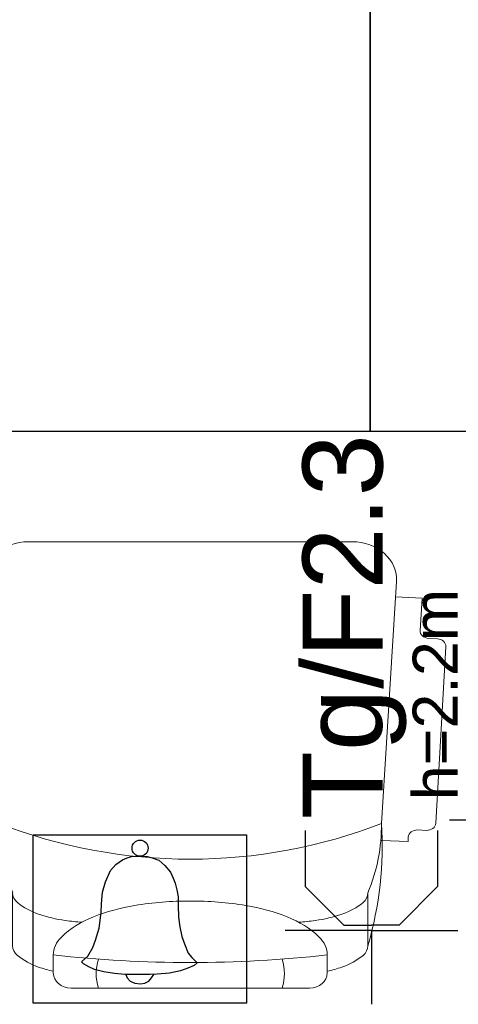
# Model space of a CAD drawing. Header units: inches. Extents: x 65192 to 78842, y -37594 to -36109.
# Tile 22 of 63: x 67087 to 67137, y -36865 to -36754. Entities that reach past the tile are written whole.
import ezdxf
from ezdxf.enums import TextEntityAlignment as Align

# ---------------------------------------------------------------- set-up
doc = ezdxf.new("R2010")
doc.units = ezdxf.units.IN
doc.header["$MEASUREMENT"] = 0
doc.layers.add('## 08 CENTRALA REKUP', color=204, linetype='Continuous', lineweight=25)
doc.layers.add('p--wyposażenie', color=251, linetype='Continuous', lineweight=0)
for name, color, linetype in [('2      PRZYCISKI I ŁĄCZNIKI', 5, 'Continuous'), ('E_gniazda', 240, 'Continuous'), ('IE_ośw PRZYCISKI I ŁĄCZNIKI', 5, 'Continuous')]:
    doc.layers.add(name, color=color, linetype=linetype)
doc.styles.add('Arial', font='arial.ttf', dxfattribs={"width": 0.75})

# ---------------------------------------------------------------- blocks, each defined once
blk = doc.blocks.new('gn-1f')
at = {"layer": 'E_gniazda', "lineweight": 30}
for p, q in [((5465750.2434, 5917242.2776), (5465750.2434, 5917242.4824)), ((5465750.2434, 5917242.2776), (5465750.0034, 5917242.2776)), ((5465750.0592, 5917242.1555), (5465750.1665, 5917242.2623)), ((5465750.1665, 5917242.2623), (5465750.2434, 5917242.2623)), ((5465750.2434, 5917242.2776), (5465750.4834, 5917242.2776)), ((5465750.3202, 5917242.2623), (5465750.2434, 5917242.2623)), ((5465750.4276, 5917242.1555), (5465750.3202, 5917242.2623)), ((5465750.0592, 5917241.9997), (5465750.0592, 5917242.1555)), ((5465750.4276, 5917241.9997), (5465750.4276, 5917242.1555))]:
    blk.add_line(p, q, dxfattribs=at)
at = {"layer": 'E_gniazda', "color": 7, "style": 'Arial'}
blk.add_attdef('fazy', (5465750.6128, 5917242.1351), '', height=0.125, dxfattribs=at)
for tag, p in [('PRAD', (5465750.2366, 5917241.9258)), ('OBWÓD', (5465750.207, 5917241.7325))]:
    blk.add_attdef(tag, text='', height=0.125, dxfattribs=at).set_placement(p, align=Align.MIDDLE)
blk = doc.blocks.new('dzwonek')
at = {"layer": 'IE_ośw PRZYCISKI I ŁĄCZNIKI'}
for points in [[(-1810, -3533), (-1635, -3371), (-1477, -3101), (-1394, -2880), (-1284, -2498), (-1214, -2007), (-1209, -1739), (-1177, -1379), (-1079, -1049), (-928, -698), (-763, -515), (-553, -364), (-402, -297), (-265, -264), (-128, -248), (41, -254), (219, -259), (382, -297), (586, -380), (772, -543), (954, -747), (1040, -934), (1101, -1095), (1152, -1304), (1187, -1523), (1194, -1795), (1201, -2159), (1243, -2461), (1303, -2765), (1385, -2993), (1508, -3277), (1617, -3415), (1783, -3578), (1692, -3664), (1490, -3754), (1269, -3836), (920, -3908), (536, -3940), (319, -3947), (-474, -3947), (-804, -3917), (-1135, -3864), (-1423, -3787), (-1605, -3710), (-1765, -3612), (-1818, -3561), (-1810, -3533)], [(-447, -3947), (-406, -4054), (-312, -4161), (-168, -4218), (17, -4242), (145, -4215), (270, -4151), (358, -4054), (428, -3944)]]:
    blk.add_lwpolyline(points, dxfattribs=at)
blk.add_circle((0, 0), 252, dxfattribs=at)
blk = doc.blocks.new('WYŁ. ŒWIECZNIKOWY')
at = {"layer": '2      PRZYCISKI I ŁĄCZNIKI', "lineweight": 30}
for p, q in [((-71.1, 203), (-159.7, 203)), ((-26.8, 49.4), (-71.1, 203)), ((26.8, 49.4), (71.1, 203)), ((71.1, 203), (159.7, 203))]:
    blk.add_line(p, q, dxfattribs=at)
blk.add_circle((0, 0), 56.2, dxfattribs=at)
blk.add_circle((0, 0), 56.2, dxfattribs=at)
blk = doc.blocks.new('sof11_r')
for p, q in [((45.17, 39.11), (21.82, 37.98)), ((46.23, 38.16), (46.28, 37.16)), ((20.87, 36.93), (20.93, 35.93)), ((51.6, 36.44), (47.33, 36.22)), ((51.6, 36.44), (51.76, 33.45)), ((19.98, 34.88), (19.38, 34.85)), ((19.38, 34.85), (19.53, 31.85)), ((53.8, 33.56), (21.8, 31.85)), ((12.61, 30.34), (5.61, 30.34)), ((59.07, -7.89), (59.07, 28.56)), ((2, 25.76), (4.37, 25.76)), ((0, 23.76), (0, -3.09)), ((2, -5.09), (4.37, -5.09)), ((12.61, -9.66), (5.61, -9.66)), ((19.38, -14.18), (19.53, -11.18)), ((53.8, -12.88), (21.8, -11.18)), ((51.6, -15.77), (51.76, -12.78)), ((19.98, -14.21), (19.38, -14.18)), ((20.87, -16.26), (20.93, -15.26)), ((46.23, -17.49), (46.28, -16.49)), ((51.6, -15.77), (47.33, -15.54)), ((45.17, -18.43), (21.82, -17.31))]:
    blk.add_line(p, q)
for points in [[(2.23, 25.76, -0.030204), (2.78, 27.41, -0.097163), (4.32, 29.79, -0.203453), (5.61, 30.34, -0.203453)], [(8.71, 22.55, -0.01879), (8.95, 24.41, -0.054131), (9.78, 27.41, -0.097163), (11.32, 29.79, -0.203453), (12.61, 30.34, -0.203453)], [(4.37, -5.09, 0.184283), (6.75, -4.18, 0.102242), (9.43, -0.57, 0.061197), (10.93, 4.08, 0.047488), (11.52, 10.34, 0.047488), (10.93, 16.59, 0.061197), (9.43, 21.24, 0.102242), (6.75, 24.85, 0.184283), (4.37, 25.76, 0.184283)], [(8.71, -1.88, 0.01879), (8.95, -3.74, 0.054131), (9.78, -6.74, 0.097163), (11.32, -9.12, 0.203453), (12.61, -9.66, 0.203453)], [(2.23, -5.09, 0.030204), (2.78, -6.74, 0.097163), (4.32, -9.12, 0.203453), (5.61, -9.66, 0.203453)]]:
    blk.add_lwpolyline(points, format="xyb")
for centre, radius, start, end in [((45.23, 38.11), 1, 3.0448, 93.0448), ((21.87, 36.99), 1, 93.0448, 183.0448), ((47.28, 37.21), 1, 183.0448, 273.0448), ((19.93, 35.88), 1, 273.0448, 3.0448), ((54.07, 28.56), 5, 0, 93.0448), ((18.77, -22.91), 54.85, 86.8308, 103.8805), ((21.41, 5.61), 26.24, 89.1562, 109.5996), ((68.33, 10.34), 51.27, 155.1826, 204.8174), ((2, 23.76), 2, 90, 180), ((122.88, 10.34), 119.5, 172.5855, 187.4145), ((1.91, 14.05), 6.89, 73.9141, 106.0859), ((1.91, 6.62), 6.89, 253.9141, 286.0859), ((2, -3.09), 2, 180, 270), ((54.07, -7.89), 5, 266.9552, 0), ((18.77, 43.58), 54.85, 256.1195, 273.1692), ((21.41, 15.06), 26.24, 250.4004, 270.8438), ((19.93, -15.21), 1, 356.9552, 86.9552), ((21.87, -16.31), 1, 176.9552, 266.9552), ((47.28, -16.54), 1, 86.9552, 176.9552), ((45.23, -17.44), 1, 266.9552, 356.9552)]:
    blk.add_arc(centre, radius, start, end)

msp = doc.modelspace()

# ---------------------------------------------------------------- linework, layer by layer
at = {"layer": '## 08 CENTRALA REKUP', "color": 1, "linetype": 'Continuous', "lineweight": 25}
for points in [[(67076.74, -36800.3), (67126.74, -36800.3), (67126.74, -36700.3), (67076.74, -36700.3)], [(67126.74, -36800.3), (67176.74, -36800.3), (67176.74, -36700.3), (67126.74, -36700.3)]]:
    msp.add_lwpolyline(points, close=True, dxfattribs=at)
at = {"layer": 'IE_ośw PRZYCISKI I ŁĄCZNIKI'}
msp.add_lwpolyline([(67088.78, -36845.7), (67112.81, -36845.7), (67112.81, -36864.65), (67088.78, -36864.65)], close=True, dxfattribs=at)

# ---------------------------------------------------------------- block references
at = {"layer": '2      PRZYCISKI I ŁĄCZNIKI', "color": 7, "xscale": 0.05849999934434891, "yscale": 0.05850000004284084, "zscale": 0.05850000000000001}
msp.add_blockref('WYŁ. ŒWIECZNIKOWY', (67145.01, -36855.93), dxfattribs=at)
at = {"layer": 'E_gniazda'}
ref = msp.add_blockref('gn-1f', (221430011.73, 239611455.76), dxfattribs=dict(at, xscale=40.50000000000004, yscale=40.50000000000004, zscale=40.50000000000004, rotation=180))
ref.add_attrib('OBWÓD', 'Tg/F2.3', dxfattribs={"layer": '0', "color": 7, "height": 9, "rotation": 90, "style": 'Arial'}).set_placement((67128.13, -36800.64), align=Align.RIGHT)
ref.add_attrib('PRAD', 'h=2.2m', dxfattribs={"layer": '0', "color": 7, "height": 5.063, "rotation": 90, "style": 'Arial'}).set_placement((67133.92, -36829.93), align=Align.MIDDLE)
at = {"layer": 'IE_ośw PRZYCISKI I ŁĄCZNIKI', "xscale": 0.003599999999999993, "yscale": 0.003599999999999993, "zscale": 0.003599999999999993}
msp.add_blockref('dzwonek', (67100.83, -36847.21), dxfattribs=at)
at = {"layer": 'p--wyposażenie', "linetype": 'Continuous', "lineweight": 5, "xscale": 0.8499999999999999, "rotation": 90}
msp.add_blockref('sof11_r', (67116.82, -36862.95), dxfattribs=at)

doc.saveas('drawing.dxf')
